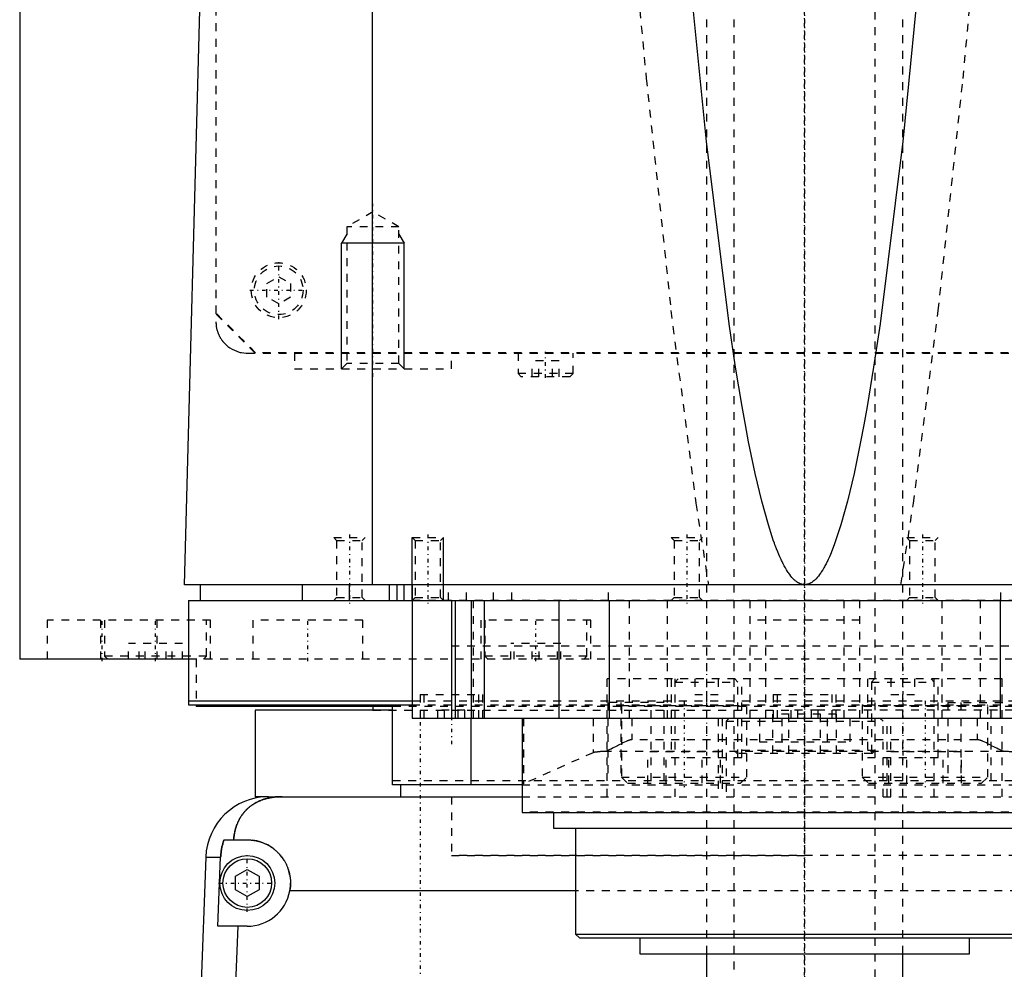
# Model space of a CAD drawing. Extents: x -120 to 120, y -92 to 634.
# Tile 2 of 10: x -100 to 25, y -14 to 106. Entities that reach past the tile are written whole.
import ezdxf

# ---------------------------------------------------------------- set-up
doc = ezdxf.new("R2010")
doc.units = 0
doc.linetypes.add('CENTER', pattern=[1.5, 0.45, -0.5, 0.05, -0.5])
doc.linetypes.add('DASHED', pattern=[2, 1, -1])
for name, color, linetype in [('AM_0', 7, 'CONTINUOUS'), ('AM_10', 7, 'CONTINUOUS'), ('AM_3', 7, 'DASHED'), ('AM_7', 7, 'CENTER')]:
    doc.layers.add(name, color=color, linetype=linetype)

msp = doc.modelspace()

# ---------------------------------------------------------------- linework, layer by layer
at = {"layer": 'AM_0', "color": 7, "linetype": 'CONTINUOUS'}
for p, q in [((-100, 363), (-100, 25)), ((-79, 34.5), (-76.83, 115.63)), ((-55.06, 34.5), (-55.06, 116.6)), ((79, 34.5), (-79, 34.5)), ((-77, 34.5), (-77, 32.5)), ((-64, 34.5), (-64, 32.5)), ((-58, 32.5), (-58, 34.5)), ((-52.9, 32.5), (-52.9, 34.5)), ((-51.9, 32.5), (-51.9, 34.5)), ((-51, 32.5), (-51, 34.5)), ((-50, 34.5), (-50, 17.5)), ((-78.5, 32.5), (78.5, 32.5)), ((-78.5, 32.5), (-78.5, 19.2)), ((-45, 32.5), (-45, 17.5)), ((-44.5, 32.5), (-44.5, 17.5)), ((-42.5, 32.5), (-42.5, 17.5)), ((-40.83, 32.5), (-40.83, 17.5)), ((-31.31, 32.5), (-31.31, 17.5)), ((-24.92, 32.5), (-24.92, 17.5)), ((24.92, 32.5), (24.92, 17.5)), ((-78.56, 25), (-100, 25)), ((-78.5, 19.7), (-50.02, 19.7)), ((-78.5, 19.2), (-50.02, 19.2)), ((-77.5, 19.2), (-77.5, 19)), ((-52.56, 19), (-77.5, 19)), ((-55, 19), (-55, 18.5)), ((-52.5, 9), (-52.5, 19.2)), ((-70, 18.5), (-70, 7.5)), ((-52.56, 18.5), (-70, 18.5)), ((-50, 17.5), (50, 17.5)), ((-42.5, 9), (-42.5, 17.5)), ((-36, 17.5), (-36, 5.5)), ((-36, 9), (-52.5, 9)), ((-51.5, 9), (-51.5, 7.5)), ((-68.3, 7.5), (-70, 7.5)), ((-68.3, 7.5), (-36, 7.5)), ((-36, 5.5), (36, 5.5)), ((-32, 5.5), (-32, 3.5)), ((-32, 3.5), (32, 3.5)), ((-29.17, 3.5), (-29.17, -10)), ((-73.97, 2), (-71, 2)), ((-76.29, -0.2), (-77.28, -26.54)), ((-76.29, -0.2), (-74.4, -0.2)), ((-74.75, -9), (-74.4, -0.2)), ((-72.5, -2.63), (-71, -1.77)), ((-71, -1.77), (-69.5, -2.63)), ((-72.5, -4.37), (-72.5, -2.63)), ((-69.5, -2.63), (-69.5, -4.37)), ((-71, -5.23), (-72.5, -4.37)), ((-69.5, -4.37), (-71, -5.23)), ((-29.17, -4.5), (-65.59, -4.5)), ((-71, -9), (-74.75, -9)), ((-72.2, -9), (-72.97, -26.54)), ((-29.17, -10), (-28.67, -10.5)), ((-29.17, -10), (29.18, -10)), ((-28.67, -10.5), (28.68, -10.5)), ((-21, -10.5), (-21, -12.5)), ((21, -12.5), (21, -10.5)), ((-21, -12.5), (21, -12.5)), ((-12.5, -12.5), (-12.5, -17.5)), ((12.5, -17.5), (12.5, -12.5))]:
    msp.add_line(p, q, dxfattribs=at)
for points in [[(0, 34.5, 0), (-0.01, 34.5, 0), (-0.04, 34.5, 0), (-0.06, 34.5, 0), (-0.07, 34.5, 0), (-0.08, 34.5, 0), (-0.11, 34.5, 0), (-0.13, 34.51, 0), (-0.15, 34.51, 0), (-0.18, 34.51, 0), (-0.2, 34.51, 0), (-0.21, 34.52, 0), (-0.22, 34.52, 0), (-0.25, 34.52, 0), (-0.27, 34.53, 0), (-0.29, 34.53, 0), (-0.32, 34.54, 0), (-0.34, 34.54, 0), (-0.35, 34.54, 0), (-0.36, 34.55, 0), (-0.39, 34.55, 0), (-0.41, 34.56, 0), (-0.42, 34.56, 0), (-0.43, 34.57, 0), (-0.46, 34.57, 0), (-0.48, 34.58, 0), (-0.49, 34.59, 0), (-0.5, 34.59, 0), (-0.53, 34.6, 0), (-0.55, 34.61, 0), (-0.57, 34.62, 0), (-0.6, 34.63, 0), (-0.62, 34.64, 0), (-0.63, 34.64, 0), (-0.64, 34.65, 0), (-0.67, 34.66, 0), (-0.69, 34.67, 0), (-0.71, 34.68, 0), (-0.74, 34.69, 0), (-0.76, 34.71, 0), (-0.77, 34.71, 0), (-0.78, 34.72, 0), (-0.81, 34.73, 0), (-0.83, 34.74, 0), (-0.85, 34.76, 0), (-0.88, 34.77, 0), (-0.9, 34.79, 0), (-0.91, 34.8, 0), (-0.92, 34.8, 0), (-0.95, 34.82, 0), (-0.97, 34.83, 0), (-1.05, 34.89, 0), (-1.19, 35.01, 0), (-1.26, 35.07, 0), (-1.33, 35.13, 0), (-1.47, 35.27, 0), (-1.61, 35.43, 0), (-1.75, 35.59, 0), (-1.89, 35.78, 0), (-2.03, 35.97, 0), (-2.1, 36.07, 0), (-2.17, 36.18, 0), (-2.31, 36.41, 0), (-2.45, 36.64, 0), (-2.52, 36.77, 0), (-2.59, 36.89, 0), (-2.73, 37.16, 0), (-2.87, 37.44, 0), (-2.94, 37.59, 0), (-3.01, 37.73, 0), (-3.15, 38.04, 0), (-3.29, 38.36, 0), (-3.43, 38.7, 0), (-3.57, 39.05, 0), (-3.71, 39.41, 0), (-3.78, 39.6, 0), (-3.85, 39.79, 0), (-3.99, 40.18, 0), (-4.13, 40.59, 0), (-4.62, 42.12, 0), (-5.46, 45.14, 0), (-6.29, 48.66, 0), (-7.13, 52.68, 0), (-7.54, 54.88, 0), (-7.96, 57.2, 0), (-8.79, 62.22, 0), (-9.62, 67.74, 0), (-12.5, 90.94, 0), (-14.95, 115.63, 0)], [(14.95, 115.63, 0), (12.5, 90.94, 0), (9.62, 67.74, 0), (8.79, 62.22, 0), (7.96, 57.2, 0), (7.54, 54.88, 0), (7.13, 52.68, 0), (6.29, 48.66, 0), (5.46, 45.14, 0), (4.62, 42.12, 0), (3.78, 39.6, 0), (3.29, 38.36, 0), (3.15, 38.04, 0), (3.01, 37.73, 0), (2.94, 37.59, 0), (2.87, 37.44, 0), (2.73, 37.16, 0), (2.59, 36.89, 0), (2.52, 36.77, 0), (2.45, 36.64, 0), (2.31, 36.41, 0), (2.17, 36.18, 0), (2.1, 36.07, 0), (2.03, 35.97, 0), (1.89, 35.78, 0), (1.75, 35.59, 0), (1.61, 35.43, 0), (1.47, 35.27, 0), (1.33, 35.13, 0), (1.26, 35.07, 0), (1.19, 35.01, 0), (1.05, 34.89, 0), (0.91, 34.8, 0), (0.83, 34.74, 0), (0.81, 34.73, 0), (0.78, 34.72, 0), (0.77, 34.71, 0), (0.76, 34.71, 0), (0.74, 34.69, 0), (0.71, 34.68, 0), (0.69, 34.67, 0), (0.67, 34.66, 0), (0.64, 34.65, 0), (0.63, 34.64, 0), (0.62, 34.64, 0), (0.6, 34.63, 0), (0.57, 34.62, 0), (0.55, 34.61, 0), (0.53, 34.6, 0), (0.5, 34.59, 0), (0.49, 34.59, 0), (0.48, 34.58, 0), (0.46, 34.57, 0), (0.43, 34.57, 0), (0.42, 34.56, 0), (0.41, 34.56, 0), (0.39, 34.55, 0), (0.36, 34.55, 0), (0.35, 34.54, 0), (0.34, 34.54, 0), (0.32, 34.54, 0), (0.29, 34.53, 0), (0.27, 34.53, 0), (0.25, 34.52, 0), (0.22, 34.52, 0), (0.21, 34.52, 0), (0.2, 34.51, 0), (0.18, 34.51, 0), (0.15, 34.51, 0), (0.13, 34.51, 0), (0.11, 34.5, 0), (0.08, 34.5, 0), (0.07, 34.5, 0), (0.06, 34.5, 0), (0.04, 34.5, 0), (0.01, 34.5, 0), (0, 34.5, 0)], [(-66.56, 7.5, 0), (-66.61, 7.5, 0), (-66.7, 7.5, 0), (-66.8, 7.5, 0), (-66.84, 7.5, 0), (-66.89, 7.49, 0), (-66.98, 7.49, 0), (-67.08, 7.49, 0), (-67.17, 7.48, 0), (-67.26, 7.47, 0), (-67.35, 7.47, 0), (-67.4, 7.46, 0), (-67.45, 7.46, 0), (-67.54, 7.45, 0), (-67.63, 7.44, 0), (-67.72, 7.42, 0), (-67.82, 7.41, 0), (-67.91, 7.4, 0), (-67.95, 7.39, 0), (-68, 7.38, 0), (-68.09, 7.37, 0), (-68.18, 7.35, 0), (-68.23, 7.34, 0), (-68.27, 7.33, 0), (-68.36, 7.31, 0), (-68.45, 7.29, 0), (-68.49, 7.28, 0), (-68.53, 7.27, 0), (-68.62, 7.24, 0), (-68.71, 7.22, 0), (-68.79, 7.2, 0), (-68.88, 7.17, 0), (-68.96, 7.14, 0), (-69, 7.13, 0), (-69.04, 7.11, 0), (-69.13, 7.08, 0), (-69.21, 7.05, 0), (-69.29, 7.02, 0), (-69.37, 6.99, 0), (-69.45, 6.96, 0), (-69.49, 6.94, 0), (-69.53, 6.92, 0), (-69.6, 6.89, 0), (-69.68, 6.85, 0), (-69.76, 6.81, 0), (-69.83, 6.77, 0), (-69.91, 6.74, 0), (-69.94, 6.72, 0), (-69.98, 6.69, 0), (-70.05, 6.65, 0), (-70.12, 6.61, 0), (-70.19, 6.57, 0), (-70.26, 6.52, 0), (-70.33, 6.48, 0), (-70.37, 6.46, 0), (-70.4, 6.43, 0), (-70.47, 6.39, 0), (-70.53, 6.34, 0), (-70.6, 6.29, 0), (-70.66, 6.24, 0), (-70.72, 6.19, 0), (-70.75, 6.17, 0), (-70.78, 6.14, 0), (-70.84, 6.09, 0), (-70.9, 6.04, 0), (-70.93, 6.01, 0), (-70.96, 5.98, 0), (-71.02, 5.93, 0), (-71.08, 5.87, 0), (-71.1, 5.85, 0), (-71.13, 5.82, 0), (-71.19, 5.76, 0), (-71.24, 5.71, 0), (-71.29, 5.65, 0), (-71.34, 5.59, 0), (-71.4, 5.53, 0), (-71.42, 5.5, 0), (-71.45, 5.47, 0), (-71.5, 5.41, 0), (-71.54, 5.35, 0), (-71.59, 5.28, 0), (-71.64, 5.22, 0), (-71.68, 5.16, 0), (-71.71, 5.12, 0), (-71.73, 5.09, 0), (-71.77, 5.02, 0), (-71.82, 4.96, 0), (-71.86, 4.89, 0), (-71.9, 4.82, 0), (-71.94, 4.75, 0), (-71.96, 4.72, 0), (-71.98, 4.68, 0), (-72.02, 4.61, 0), (-72.06, 4.54, 0), (-72.1, 4.46, 0), (-72.13, 4.39, 0), (-72.17, 4.32, 0), (-72.18, 4.28, 0), (-72.2, 4.24, 0), (-72.24, 4.16, 0), (-72.27, 4.09, 0), (-72.3, 4.01, 0), (-72.33, 3.93, 0), (-72.36, 3.85, 0), (-72.37, 3.81, 0), (-72.39, 3.77, 0), (-72.42, 3.69, 0), (-72.44, 3.61, 0), (-72.46, 3.57, 0), (-72.47, 3.52, 0), (-72.49, 3.44, 0), (-72.52, 3.36, 0), (-72.53, 3.32, 0), (-72.54, 3.27, 0), (-72.56, 3.19, 0), (-72.58, 3.1, 0), (-72.6, 3.02, 0), (-72.62, 2.93, 0), (-72.63, 2.84, 0), (-72.64, 2.8, 0), (-72.65, 2.76, 0), (-72.66, 2.67, 0), (-72.68, 2.58, 0), (-72.72, 2.27, 0), (-72.74, 2, 0)], [(-74.4, -0.2, 0), (-74.39, -0.14, 0), (-74.39, -0.02, 0), (-74.38, 0.1, 0), (-74.37, 0.16, 0), (-74.37, 0.23, 0), (-74.35, 0.35, 0), (-74.34, 0.47, 0), (-74.32, 0.6, 0), (-74.3, 0.72, 0), (-74.28, 0.85, 0), (-74.27, 0.91, 0), (-74.26, 0.97, 0), (-74.23, 1.1, 0), (-74.2, 1.22, 0), (-74.17, 1.34, 0), (-74.14, 1.47, 0), (-74.1, 1.59, 0), (-74.09, 1.65, 0), (-74.07, 1.71, 0), (-74.03, 1.83, 0), (-73.99, 1.94, 0), (-73.97, 2, 0)], [(-71, 2, 0), (-70.96, 2, 0), (-70.87, 2, 0), (-70.78, 2, 0), (-70.73, 1.99, 0), (-70.69, 1.99, 0), (-70.6, 1.99, 0), (-70.51, 1.98, 0), (-70.42, 1.97, 0), (-70.33, 1.96, 0), (-70.24, 1.95, 0), (-70.19, 1.94, 0), (-70.15, 1.93, 0), (-70.06, 1.92, 0), (-69.97, 1.9, 0), (-69.88, 1.88, 0), (-69.79, 1.86, 0), (-69.7, 1.84, 0), (-69.65, 1.83, 0), (-69.61, 1.82, 0), (-69.52, 1.8, 0), (-69.43, 1.77, 0), (-69.38, 1.76, 0), (-69.34, 1.74, 0), (-69.25, 1.72, 0), (-69.17, 1.69, 0), (-69.12, 1.67, 0), (-69.08, 1.65, 0), (-68.99, 1.62, 0), (-68.91, 1.59, 0), (-68.82, 1.55, 0), (-68.74, 1.51, 0), (-68.66, 1.48, 0), (-68.61, 1.46, 0), (-68.57, 1.44, 0), (-68.49, 1.39, 0), (-68.41, 1.35, 0), (-68.33, 1.31, 0), (-68.25, 1.26, 0), (-68.17, 1.22, 0), (-68.14, 1.2, 0), (-68.1, 1.17, 0), (-68.02, 1.12, 0), (-67.95, 1.07, 0), (-67.87, 1.02, 0), (-67.8, 0.97, 0), (-67.73, 0.92, 0), (-67.69, 0.89, 0), (-67.66, 0.87, 0), (-67.59, 0.81, 0), (-67.52, 0.76, 0), (-67.45, 0.7, 0), (-67.39, 0.65, 0), (-67.32, 0.59, 0), (-67.29, 0.56, 0), (-67.26, 0.53, 0), (-67.2, 0.47, 0), (-67.14, 0.41, 0), (-67.08, 0.35, 0), (-67.02, 0.29, 0), (-66.96, 0.23, 0), (-66.93, 0.2, 0), (-66.9, 0.17, 0), (-66.84, 0.1, 0), (-66.79, 0.04, 0), (-66.76, 0, 0), (-66.73, -0.03, 0), (-66.68, -0.1, 0), (-66.62, -0.17, 0), (-66.6, -0.2, 0), (-66.57, -0.24, 0), (-66.52, -0.31, 0), (-66.47, -0.38, 0), (-66.42, -0.45, 0), (-66.37, -0.53, 0), (-66.32, -0.6, 0), (-66.3, -0.64, 0), (-66.28, -0.68, 0), (-66.23, -0.76, 0), (-66.19, -0.83, 0), (-66.15, -0.91, 0), (-66.11, -0.99, 0), (-66.06, -1.07, 0), (-66.05, -1.11, 0), (-66.03, -1.15, 0), (-65.99, -1.23, 0), (-65.95, -1.32, 0), (-65.92, -1.4, 0), (-65.88, -1.48, 0), (-65.85, -1.57, 0), (-65.84, -1.61, 0), (-65.82, -1.65, 0), (-65.79, -1.74, 0), (-65.76, -1.82, 0), (-65.74, -1.91, 0), (-65.71, -1.99, 0), (-65.69, -2.08, 0), (-65.68, -2.12, 0), (-65.66, -2.17, 0), (-65.64, -2.25, 0), (-65.62, -2.34, 0), (-65.61, -2.43, 0), (-65.59, -2.52, 0), (-65.57, -2.6, 0), (-65.57, -2.65, 0), (-65.56, -2.69, 0), (-65.55, -2.78, 0), (-65.54, -2.87, 0), (-65.53, -2.91, 0), (-65.53, -2.96, 0), (-65.52, -3.04, 0), (-65.51, -3.13, 0), (-65.51, -3.18, 0), (-65.51, -3.22, 0), (-65.5, -3.31, 0), (-65.5, -3.39, 0), (-65.5, -3.48, 0), (-65.5, -3.57, 0), (-65.5, -3.65, 0), (-65.5, -3.7, 0), (-65.51, -3.74, 0), (-65.51, -3.83, 0), (-65.52, -3.92, 0), (-65.52, -4.01, 0), (-65.53, -4.1, 0), (-65.54, -4.19, 0), (-65.55, -4.23, 0), (-65.55, -4.28, 0), (-65.57, -4.37, 0), (-65.58, -4.46, 0), (-65.59, -4.5, 0)]]:
    msp.add_polyline3d(points, dxfattribs=at)
for radius in [3.5, 3.1]:
    msp.add_circle((-71, -3.5), radius, dxfattribs=at)
for centre, radius, start, end in [((-68.3, -0.5), 8, 90, 177.861), ((-71, -3.5), 5.5, 270, 349.5243)]:
    msp.add_arc(centre, radius, start, end, dxfattribs=at)
at = {"layer": 'AM_10', "color": 7, "linetype": 'CONTINUOUS'}
for p, q in [((-58.32, 79.17), (-59, 78)), ((-51.68, 79.17), (-51, 78)), ((-51, 78), (-59, 78)), ((-59, 62), (-59, 78)), ((-51, 62), (-51, 78)), ((-50, 32.5), (-50, 40.5)), ((-46, 32.5), (-46, 40.5))]:
    msp.add_line(p, q, dxfattribs=at)
at = {"layer": 'AM_3', "color": 6, "linetype": 'DASHED'}
for p, q in [((-9, 600.5), (-9, -59.5)), ((9, -59.5), (9, 600.5)), ((-75, 380), (-75, 68)), ((-74.95, 69.05), (-74.95, 374.95)), ((-12.5, 222.5), (-12.5, -12.5)), ((12.5, -12.5), (12.5, 222.5)), ((-55, 82), (-58.32, 80.08)), ((-51.68, 80.08), (-55, 82)), ((-58.32, 80.08), (-58.32, 62.68)), ((-51.68, 80.08), (-58.32, 80.08)), ((-51.68, 62.68), (-51.68, 80.08)), ((-68.5, 72.87), (-67, 73.73)), ((-68.5, 71.13), (-68.5, 72.87)), ((-67, 73.73), (-65.5, 72.87)), ((-65.5, 72.87), (-65.5, 71.13)), ((-67, 70.27), (-68.5, 71.13)), ((-65.5, 71.13), (-67, 70.27)), ((-70, 64), (-75, 69)), ((-69.95, 64.05), (-74.95, 69.05)), ((-71, 64), (71, 64)), ((69.95, 64.05), (-69.95, 64.05)), ((-65, 64), (-65, 62)), ((-45, 62), (-45, 64)), ((-36.5, 64), (-36.5, 61.4)), ((-29.5, 61.4), (-29.5, 64)), ((-34.73, 61), (-34.73, 63)), ((-31.27, 63), (-34.73, 63)), ((-33.87, 61), (-33.87, 63)), ((-32.13, 61), (-32.13, 63)), ((-31.27, 61), (-31.27, 63)), ((-65, 62), (-45, 62)), ((-58.32, 62.68), (-59, 62)), ((-51.68, 62.68), (-58.32, 62.68)), ((-51, 62), (-51.68, 62.68)), ((-36.5, 61.4), (-36.1, 61)), ((-29.5, 61.4), (-36.5, 61.4)), ((-29.9, 61), (-36.1, 61)), ((-29.9, 61), (-29.5, 61.4)), ((-60, 40.5), (-59.62, 40.12)), ((-60, 40.5), (-56, 40.5)), ((-56.38, 40.12), (-56, 40.5)), ((-50, 40.5), (-49.62, 40.12)), ((-50, 40.5), (-46, 40.5)), ((-46.38, 40.12), (-46, 40.5)), ((-17, 40.5), (-16.62, 40.12)), ((-17, 40.5), (-13, 40.5)), ((-13.38, 40.12), (-13, 40.5)), ((13, 40.5), (13.38, 40.12)), ((13, 40.5), (17, 40.5)), ((16.62, 40.12), (17, 40.5)), ((-59.62, 40.12), (-59.62, 32.88)), ((-59.62, 40.12), (-56.38, 40.12)), ((-56.38, 32.88), (-56.38, 40.12)), ((-49.62, 40.12), (-49.62, 32.88)), ((-49.62, 40.12), (-46.38, 40.12)), ((-46.38, 32.88), (-46.38, 40.12)), ((-16.62, 40.12), (-16.62, 32.88)), ((-16.62, 40.12), (-13.38, 40.12)), ((-13.38, 32.88), (-13.38, 40.12)), ((13.38, 40.12), (13.38, 32.88)), ((13.38, 40.12), (16.62, 40.12)), ((16.62, 32.88), (16.62, 40.12)), ((-45.38, 32.5), (-45.38, 34.5)), ((-43.08, 32.5), (-43.08, 34.5)), ((-39.62, 32.5), (-39.62, 34.5)), ((-37.31, 32.5), (-37.31, 34.5)), ((-25, 32.5), (-25, 34.5)), ((25, 32.5), (25, 34.5)), ((-59.62, 32.88), (-60, 32.5)), ((-59.62, 32.88), (-56.38, 32.88)), ((-56, 32.5), (-56.38, 32.88)), ((-49.62, 32.88), (-50, 32.5)), ((-49.62, 32.88), (-46.38, 32.88)), ((-46, 32.5), (-46.38, 32.88)), ((-16.62, 32.88), (-17, 32.5)), ((-16.62, 32.88), (-13.38, 32.88)), ((-13, 32.5), (-13.38, 32.88)), ((13.38, 32.88), (13, 32.5)), ((13.38, 32.88), (16.62, 32.88)), ((17, 32.5), (16.62, 32.88)), ((77, 32.5), (-50, 32.5)), ((-42.23, 32.5), (-42.23, 17.5)), ((-22.36, 32.5), (-22.36, 17.5)), ((-17.5, 32.5), (-17.5, 17.5)), ((-7, 32.5), (-7, 17.5)), ((-5, 32.5), (-5, 17.5)), ((5, 32.5), (5, 17.5)), ((7, 32.5), (7, 17.5)), ((17.5, 32.5), (17.5, 17.5)), ((22.36, 32.5), (22.36, 17.5)), ((-96.5, 30), (-96.5, 25)), ((-75.69, 30), (-96.5, 30)), ((-89.69, 30), (-89.69, 25)), ((-89.19, 30), (-89.19, 25.4)), ((-82.5, 25), (-82.5, 30)), ((-76.19, 25.4), (-76.19, 30)), ((-75.69, 25), (-75.69, 30)), ((-70.29, 30), (-70.29, 25)), ((-56.29, 30), (-70.29, 30)), ((-56.29, 25), (-56.29, 30)), ((-41.25, 30), (-41.25, 25)), ((-27.25, 30), (-41.25, 30)), ((-40.75, 30), (-40.75, 25.4)), ((-27.75, 25.4), (-27.75, 30)), ((-27.25, 25), (-27.25, 30)), ((7, 30), (-7, 30)), ((-86.12, 25), (-86.12, 27)), ((-79.25, 27), (-86.12, 27)), ((-84.8, 25), (-84.8, 27)), ((-84.01, 25), (-84.01, 27)), ((-81.36, 25), (-81.36, 27)), ((-80.58, 25), (-80.58, 27)), ((-79.25, 25), (-79.25, 27)), ((-45, 26.7), (45, 26.7)), ((-45, 26.7), (0, 26.7)), ((-37.45, 25), (-37.45, 27)), ((-31.05, 27), (-37.45, 27)), ((-37, 25), (-37, 27)), ((-34.7, 25), (-34.7, 27)), ((-33.8, 25), (-33.8, 27)), ((-31.5, 25), (-31.5, 27)), ((-31.05, 25), (-31.05, 27)), ((-89.19, 25.4), (-88.79, 25)), ((-76.19, 25.4), (-89.19, 25.4)), ((-76.59, 25), (-76.19, 25.4)), ((-40.75, 25.4), (-40.35, 25)), ((-27.75, 25.4), (-40.75, 25.4)), ((-28.15, 25), (-27.75, 25.4)), ((78.56, 25), (-78.56, 25)), ((-77.5, 25), (-77.5, 19.2)), ((-25.16, 7.5), (-25.16, 22.5)), ((25.16, 22.5), (-25.16, 22.5)), ((-17, 22.5), (-17, 12.5)), ((-16.1, 22.5), (-16.5, 22.1)), ((-16.5, 7.5), (-16.5, 22.5)), ((-16.5, 22.1), (-8.5, 22.1)), ((-14, 22.5), (-14, 20.5)), ((-11, 22.5), (-11, 20.5)), ((-8.5, 22.1), (-8.9, 22.5)), ((-8.5, 12.5), (-8.5, 22.1)), ((-8, 12.5), (-8, 22.5)), ((8, 22.5), (8, 12.5)), ((8.9, 22.5), (8.5, 22.1)), ((8.5, 22.1), (8.5, 12.5)), ((8.5, 22.1), (16.5, 22.1)), ((11, 22.5), (11, 20.5)), ((14, 22.5), (14, 20.5)), ((16.5, 22.1), (16.1, 22.5)), ((16.5, 7.5), (16.5, 22.5)), ((17, 12.5), (17, 22.5)), ((25.16, 7.5), (25.16, 22.5)), ((-49, 20.5), (-49, 17.5)), ((-49, 20.5), (-41, 20.5)), ((-48.5, 20.5), (-48.5, 17.5)), ((-41.5, 17.5), (-41.5, 20.5)), ((-41, 17.5), (-41, 20.5)), ((-14, 20.5), (-11, 20.5)), ((-4, 20.5), (-4, 17.5)), ((-4, 20.5), (4, 20.5)), ((-3.5, 20.5), (-3.5, 17.5)), ((3.5, 17.5), (3.5, 20.5)), ((4, 17.5), (4, 20.5)), ((11, 20.5), (14, 20.5)), ((52.56, 19), (-52.56, 19)), ((-50.02, 19.7), (50.02, 19.7)), ((-50.02, 19.2), (50.02, 19.2)), ((-25.09, 19.5), (-25.09, 9.5)), ((-17.89, 19.5), (-25.09, 19.5)), ((-23.43, 19.5), (-23.43, 9.5)), ((-23.25, 19.2), (-23.35, 19.1)), ((-23.35, 19.1), (-23.35, 10)), ((-23.35, 19.1), (-7.35, 19.1)), ((-19.55, 9.5), (-19.55, 19.5)), ((-17.89, 9.5), (-17.89, 19.5)), ((-7.35, 19.1), (-7.45, 19.2)), ((-7.35, 10), (-7.35, 19.1)), ((7.45, 19.2), (7.35, 19.1)), ((7.35, 19.1), (7.35, 10)), ((7.35, 19.1), (23.35, 19.1)), ((18.23, 19.5), (18.23, 9.5)), ((18.23, 19.5), (25.44, 19.5)), ((19.89, 19.5), (19.89, 9.5)), ((23.35, 19.1), (23.25, 19.2)), ((23.35, 10), (23.35, 19.1)), ((23.77, 9.5), (23.77, 19.5)), ((-55, 18.5), (-0.87, 18.5)), ((-43.27, 18.5), (-46.73, 18.5)), ((-46.73, 17.5), (-46.73, 18.5)), ((-45.87, 17.5), (-45.87, 18.5)), ((-44.13, 17.5), (-44.13, 18.5)), ((-43.27, 17.5), (-43.27, 18.5)), ((-4.04, 13), (-4.04, 18)), ((4.04, 18), (-4.04, 18)), ((-2.02, 13), (-2.02, 18)), ((1.73, 18.5), (-1.73, 18.5)), ((-1.73, 17.5), (-1.73, 18.5)), ((-0.87, 17.5), (-0.87, 18.5)), ((0.87, 17.5), (0.87, 18.5)), ((52.56, 18.5), (0.87, 18.5)), ((1.73, 17.5), (1.73, 18.5)), ((2.02, 13), (2.02, 18)), ((4.04, 13), (4.04, 18)), ((-35.82, 17.5), (-35.82, 9.14)), ((-26.96, 17.5), (-26.96, 13.1)), ((-22, 17.5), (-22, 14.74)), ((-11, 17.5), (-11, 7.5)), ((-10.5, 17.5), (-10.5, 7.5)), ((-9.6, 17.5), (-10, 17.1)), ((-10, 17.1), (-10, 7.5)), ((-10, 17.1), (10, 17.1)), ((-5.77, 17.5), (-5.77, 14.5)), ((-2.89, 17.5), (-2.89, 14.5)), ((2.89, 17.5), (2.89, 14.5)), ((5.77, 17.5), (5.77, 14.5)), ((10, 17.1), (9.6, 17.5)), ((10, 7.5), (10, 17.1)), ((10.5, 7.5), (10.5, 17.5)), ((11, 7.5), (11, 17.5)), ((22, 17.5), (22, 14.74)), ((22, 14.74), (-22, 14.74)), ((-5.77, 14.5), (5.77, 14.5)), ((-26.96, 13.1), (-35.82, 9.14)), ((25.41, 13.27), (-25.41, 13.27)), ((-19.97, 9.2), (-19.97, 13.2)), ((-10.73, 13.2), (-19.97, 13.2)), ((-17.66, 9.2), (-17.66, 13.2)), ((-13.04, 9.2), (-13.04, 13.2)), ((-10.73, 9.2), (-10.73, 13.2)), ((-9, 13.4), (-8.6, 13)), ((9, 13.4), (-9, 13.4)), ((8.6, 13), (-8.6, 13)), ((8.6, 13), (9, 13.4)), ((10.73, 9.2), (10.73, 13.2)), ((19.97, 13.2), (10.73, 13.2)), ((13.04, 9.2), (13.04, 13.2)), ((17.66, 9.2), (17.66, 13.2)), ((19.97, 9.2), (19.97, 13.2)), ((-17, 12.5), (-8, 12.5)), ((8, 12.5), (17, 12.5)), ((52.5, 9.5), (-52.5, 9.5)), ((-36, 9), (36, 9)), ((-23.35, 10), (-22.55, 9.2)), ((-23.35, 10), (-7.35, 10)), ((-22.55, 9.2), (-8.15, 9.2)), ((-8.15, 9.2), (-7.35, 10)), ((7.35, 10), (8.15, 9.2)), ((7.35, 10), (23.35, 10)), ((8.15, 9.2), (22.55, 9.2)), ((22.55, 9.2), (23.35, 10)), ((-45, 7.5), (-45, 0)), ((-45, 7.5), (-45, 0)), ((-36, 7.5), (36, 7.5)), ((36, 5.52), (-36, 5.52)), ((-45, 0), (0, 0)), ((45, 0), (-45, 0)), ((29.18, -4.5), (-29.17, -4.5))]:
    msp.add_line(p, q, dxfattribs=at)
for points in [[(-21.74, 115.63, 0), (-20.18, 98.98, 0), (-17.03, 69.41, 0), (-13.86, 44.87, 0), (-12.26, 34.5, 0)], [(12.26, 34.5, 0), (13.86, 44.87, 0), (17.03, 69.41, 0), (20.18, 98.98, 0), (21.74, 115.63, 0)], [(-75, 68, 0), (-75, 67.97, 0), (-75, 67.9, 0), (-75, 67.83, 0), (-74.99, 67.79, 0), (-74.99, 67.76, 0), (-74.99, 67.69, 0), (-74.98, 67.62, 0), (-74.97, 67.55, 0), (-74.97, 67.48, 0), (-74.96, 67.41, 0), (-74.95, 67.38, 0), (-74.95, 67.34, 0), (-74.93, 67.27, 0), (-74.92, 67.21, 0), (-74.91, 67.14, 0), (-74.89, 67.07, 0), (-74.87, 67, 0), (-74.87, 66.97, 0), (-74.86, 66.94, 0), (-74.84, 66.87, 0), (-74.82, 66.81, 0), (-74.81, 66.77, 0), (-74.8, 66.74, 0), (-74.77, 66.68, 0), (-74.75, 66.61, 0), (-74.74, 66.58, 0), (-74.73, 66.55, 0), (-74.7, 66.49, 0), (-74.68, 66.43, 0), (-74.65, 66.37, 0), (-74.62, 66.31, 0), (-74.59, 66.25, 0), (-74.58, 66.22, 0), (-74.57, 66.19, 0), (-74.54, 66.13, 0), (-74.51, 66.07, 0), (-74.47, 66.02, 0), (-74.44, 65.96, 0), (-74.41, 65.91, 0), (-74.39, 65.88, 0), (-74.38, 65.86, 0), (-74.34, 65.8, 0), (-74.31, 65.75, 0), (-74.27, 65.7, 0), (-74.24, 65.65, 0), (-74.2, 65.6, 0), (-74.19, 65.58, 0), (-74.17, 65.56, 0), (-74.13, 65.51, 0), (-74.1, 65.47, 0), (-74.06, 65.42, 0), (-74.02, 65.38, 0), (-73.99, 65.34, 0), (-73.97, 65.32, 0), (-73.95, 65.3, 0), (-73.91, 65.25, 0), (-73.87, 65.21, 0), (-73.83, 65.17, 0), (-73.79, 65.14, 0), (-73.75, 65.1, 0), (-73.73, 65.08, 0), (-73.71, 65.06, 0), (-73.67, 65.02, 0), (-73.63, 64.99, 0), (-73.61, 64.97, 0), (-73.48, 64.86, 0), (-73.21, 64.67, 0), (-72.94, 64.5, 0), (-72.65, 64.36, 0), (-72.35, 64.24, 0), (-72.05, 64.14, 0), (-71.9, 64.1, 0), (-71.75, 64.07, 0), (-71.45, 64.02, 0), (-71.15, 64, 0), (-71, 64, 0)], [(-22, 14.74, 0), (-22.02, 14.74, 0), (-22.06, 14.73, 0), (-22.1, 14.73, 0), (-22.12, 14.73, 0), (-22.14, 14.73, 0), (-22.18, 14.72, 0), (-22.21, 14.72, 0), (-22.25, 14.71, 0), (-22.29, 14.7, 0), (-22.32, 14.69, 0), (-22.34, 14.69, 0), (-22.36, 14.68, 0), (-22.39, 14.67, 0), (-22.43, 14.66, 0), (-22.46, 14.65, 0), (-22.5, 14.64, 0), (-22.53, 14.62, 0), (-22.55, 14.62, 0), (-22.57, 14.61, 0), (-22.6, 14.6, 0), (-22.64, 14.58, 0), (-22.65, 14.58, 0), (-22.75, 14.53, 0), (-22.95, 14.44, 0), (-23.15, 14.34, 0), (-23.34, 14.24, 0), (-23.53, 14.14, 0), (-23.72, 14.04, 0), (-23.82, 13.99, 0), (-23.91, 13.94, 0), (-24.1, 13.84, 0), (-24.29, 13.75, 0), (-24.47, 13.66, 0), (-24.65, 13.57, 0), (-24.82, 13.49, 0), (-24.91, 13.46, 0), (-25, 13.42, 0), (-25.16, 13.36, 0), (-25.33, 13.3, 0), (-25.41, 13.27, 0)], [(25.41, 13.27, 0), (25.33, 13.3, 0), (25.16, 13.36, 0), (25, 13.42, 0), (24.91, 13.46, 0), (24.82, 13.49, 0), (24.65, 13.57, 0), (24.47, 13.66, 0), (24.29, 13.75, 0), (24.1, 13.84, 0), (23.91, 13.94, 0), (23.82, 13.99, 0), (23.72, 14.04, 0), (23.53, 14.14, 0), (23.34, 14.24, 0), (23.15, 14.34, 0), (22.95, 14.44, 0), (22.75, 14.53, 0), (22.65, 14.58, 0), (22.64, 14.58, 0), (22.6, 14.6, 0), (22.57, 14.61, 0), (22.55, 14.62, 0), (22.53, 14.62, 0), (22.5, 14.64, 0), (22.46, 14.65, 0), (22.43, 14.66, 0), (22.39, 14.67, 0), (22.36, 14.68, 0), (22.34, 14.69, 0), (22.32, 14.69, 0), (22.29, 14.7, 0), (22.25, 14.71, 0), (22.21, 14.72, 0), (22.18, 14.72, 0), (22.14, 14.73, 0), (22.12, 14.73, 0), (22.1, 14.73, 0), (22.06, 14.73, 0), (22.02, 14.74, 0), (22, 14.74, 0)], [(-25.41, 13.27, 0), (-25.48, 13.27, 0), (-25.61, 13.26, 0), (-25.74, 13.25, 0), (-25.81, 13.25, 0), (-25.87, 13.25, 0), (-25.99, 13.24, 0), (-26.1, 13.23, 0), (-26.2, 13.22, 0), (-26.3, 13.21, 0), (-26.4, 13.2, 0), (-26.44, 13.19, 0), (-26.49, 13.19, 0), (-26.57, 13.18, 0), (-26.64, 13.17, 0), (-26.71, 13.16, 0), (-26.77, 13.15, 0), (-26.82, 13.14, 0), (-26.85, 13.13, 0), (-26.87, 13.12, 0), (-26.91, 13.11, 0), (-26.94, 13.1, 0), (-26.96, 13.1, 0)], [(26.96, 13.1, 0), (26.94, 13.1, 0), (26.91, 13.11, 0), (26.87, 13.12, 0), (26.85, 13.13, 0), (26.82, 13.14, 0), (26.77, 13.15, 0), (26.71, 13.16, 0), (26.64, 13.17, 0), (26.57, 13.18, 0), (26.49, 13.19, 0), (26.44, 13.19, 0), (26.4, 13.2, 0), (26.3, 13.21, 0), (26.2, 13.22, 0), (26.1, 13.23, 0), (25.99, 13.24, 0), (25.87, 13.25, 0), (25.81, 13.25, 0), (25.74, 13.25, 0), (25.61, 13.26, 0), (25.48, 13.27, 0), (25.41, 13.27, 0)], [(-35.82, 9.14, 0), (-35.88, 9.12, 0), (-35.96, 9.06, 0), (-36, 9.01, 0), (-36, 8.99, 0)], [(-72.74, 2, 0), (-72.74, 2.05, 0), (-72.73, 2.14, 0), (-72.72, 2.23, 0), (-72.72, 2.27, 0), (-72.71, 2.32, 0), (-72.7, 2.41, 0), (-72.69, 2.5, 0), (-72.68, 2.59, 0), (-72.66, 2.68, 0), (-72.65, 2.76, 0), (-72.64, 2.81, 0), (-72.63, 2.85, 0), (-72.61, 2.94, 0), (-72.6, 3.03, 0), (-72.58, 3.11, 0), (-72.56, 3.2, 0), (-72.54, 3.28, 0), (-72.52, 3.33, 0), (-72.51, 3.37, 0), (-72.49, 3.45, 0), (-72.46, 3.53, 0), (-72.45, 3.58, 0), (-72.44, 3.62, 0), (-72.41, 3.7, 0), (-72.39, 3.78, 0), (-72.37, 3.82, 0), (-72.36, 3.86, 0), (-72.33, 3.94, 0), (-72.3, 4.01, 0), (-72.27, 4.09, 0), (-72.23, 4.17, 0), (-72.2, 4.24, 0), (-72.18, 4.28, 0), (-72.17, 4.32, 0), (-72.13, 4.39, 0), (-72.1, 4.46, 0), (-72.06, 4.54, 0), (-72.02, 4.61, 0), (-71.98, 4.68, 0), (-71.96, 4.71, 0), (-71.94, 4.75, 0), (-71.9, 4.82, 0), (-71.86, 4.89, 0), (-71.82, 4.95, 0), (-71.78, 5.02, 0), (-71.73, 5.08, 0), (-71.71, 5.12, 0), (-71.69, 5.15, 0), (-71.64, 5.21, 0), (-71.6, 5.28, 0), (-71.55, 5.34, 0), (-71.5, 5.4, 0), (-71.45, 5.46, 0), (-71.43, 5.49, 0), (-71.4, 5.52, 0), (-71.35, 5.58, 0), (-71.3, 5.64, 0), (-71.25, 5.7, 0), (-71.19, 5.75, 0), (-71.14, 5.81, 0), (-71.11, 5.84, 0), (-71.08, 5.87, 0), (-71.03, 5.92, 0), (-70.97, 5.98, 0), (-70.94, 6, 0), (-70.91, 6.03, 0), (-70.85, 6.08, 0), (-70.79, 6.13, 0), (-70.76, 6.16, 0), (-70.73, 6.18, 0), (-70.67, 6.23, 0), (-70.6, 6.28, 0), (-70.54, 6.33, 0), (-70.47, 6.38, 0), (-70.41, 6.43, 0), (-70.37, 6.45, 0), (-70.34, 6.47, 0), (-70.27, 6.52, 0), (-70.2, 6.56, 0), (-70.13, 6.61, 0), (-70.06, 6.65, 0), (-69.99, 6.69, 0), (-69.95, 6.71, 0), (-69.91, 6.73, 0), (-69.84, 6.77, 0), (-69.76, 6.81, 0), (-69.69, 6.85, 0), (-69.61, 6.88, 0), (-69.53, 6.92, 0), (-69.5, 6.94, 0), (-69.46, 6.95, 0), (-69.38, 6.99, 0), (-69.3, 7.02, 0), (-69.22, 7.05, 0), (-69.13, 7.08, 0), (-69.05, 7.11, 0), (-69.01, 7.13, 0), (-68.97, 7.14, 0), (-68.89, 7.17, 0), (-68.8, 7.19, 0), (-68.72, 7.22, 0), (-68.63, 7.24, 0), (-68.54, 7.27, 0), (-68.5, 7.28, 0), (-68.46, 7.29, 0), (-68.37, 7.31, 0), (-68.28, 7.33, 0), (-68.23, 7.34, 0), (-68.19, 7.35, 0), (-68.1, 7.36, 0), (-68.01, 7.38, 0), (-67.96, 7.39, 0), (-67.91, 7.4, 0), (-67.82, 7.41, 0), (-67.73, 7.42, 0), (-67.64, 7.44, 0), (-67.55, 7.45, 0), (-67.45, 7.46, 0), (-67.41, 7.46, 0), (-67.36, 7.47, 0), (-67.27, 7.47, 0), (-67.17, 7.48, 0), (-67.08, 7.49, 0), (-66.99, 7.49, 0), (-66.89, 7.49, 0), (-66.85, 7.5, 0), (-66.8, 7.5, 0), (-66.7, 7.5, 0), (-66.61, 7.5, 0), (-66.56, 7.5, 0)], [(-73.97, 2, 0), (-73.99, 1.94, 0), (-74.03, 1.83, 0), (-74.07, 1.71, 0), (-74.09, 1.65, 0), (-74.1, 1.59, 0), (-74.14, 1.47, 0), (-74.17, 1.34, 0), (-74.2, 1.22, 0), (-74.23, 1.1, 0), (-74.26, 0.97, 0), (-74.27, 0.91, 0), (-74.28, 0.85, 0), (-74.3, 0.72, 0), (-74.32, 0.6, 0), (-74.34, 0.47, 0), (-74.35, 0.35, 0), (-74.37, 0.23, 0), (-74.37, 0.16, 0), (-74.38, 0.1, 0), (-74.39, -0.02, 0), (-74.39, -0.14, 0), (-74.4, -0.2, 0)]]:
    msp.add_polyline3d(points, dxfattribs=at)
for radius in [3.5, 3.1]:
    msp.add_circle((-67, 72), radius, dxfattribs=at)
msp.add_arc((-71, -3.5), 5.5, 349.5243, 90, dxfattribs=at)
at = {"layer": 'AM_7', "color": 4, "linetype": 'CENTER'}
for p, q in [((0, 633.5), (0, -92.5)), ((0, -18.4), (0, 386.4)), ((0, 247.5), (0, -82.5)), ((-55, 61), (-55, 83)), ((-67, 68.33), (-67, 75.67)), ((-70.67, 72), (-63.32, 72)), ((-33, 60.85), (-33, 64.15)), ((-58, 40.9), (-58, 32.1)), ((-48, 40.9), (-48, 32.1)), ((-15, 40.9), (-15, 32.1)), ((15, 40.9), (15, 32.1)), ((-89.5, 24.75), (-89.5, 30.25)), ((-82.69, 24.75), (-82.69, 30.25)), ((-63.29, 24.75), (-63.29, 30.25)), ((-34.25, 24.75), (-34.25, 30.25)), ((0, 27.07), (0, -0.38)), ((-12.5, 24.05), (-12.5, 11.95)), ((12.5, 24.05), (12.5, 11.95)), ((-45, 20.8), (-45, 14.2)), ((-15.35, 19.7), (-15.35, 8.7)), ((15.35, 19.7), (15.35, 8.7)), ((-49, 17), (-49, -82)), ((-71, -7.18), (-71, 0.18)), ((-74.67, -3.5), (-67.32, -3.5))]:
    msp.add_line(p, q, dxfattribs=at)

doc.saveas('drawing.dxf')
